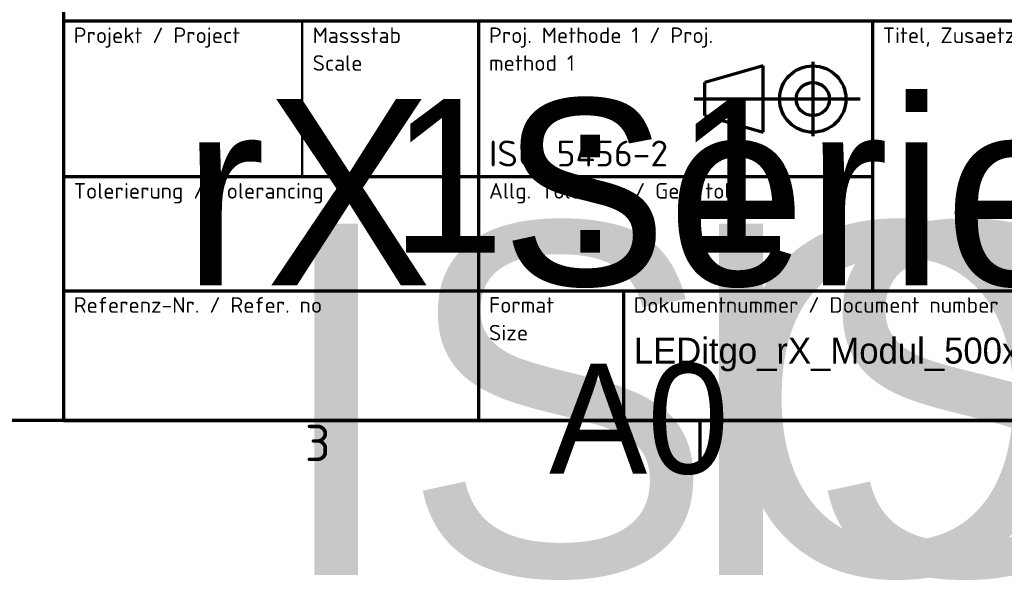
# Model space of a CAD drawing. Header units: millimetres. Extents: x 0 to 2239, y -60 to 841.
# Tile 60 of 161: x 975 to 1070, y 5 to 59. Entities that reach past the tile are written whole.
import ezdxf
from ezdxf.enums import TextEntityAlignment as Align

# ---------------------------------------------------------------- set-up
doc = ezdxf.new("R2018")
doc.units = ezdxf.units.MM
doc.layers.get('0').update_dxf_attribs({"lineweight": 25})
doc.layers.add('Rahmen (ISO)', color=7, linetype='Continuous', lineweight=70)
doc.layers.add('Titel (ISO)', color=7, linetype='Continuous', lineweight=50)
doc.styles.add('Notiztext (DIN)', font='isocpeur.ttf')
doc.styles.get("Standard").update_dxf_attribs({"font": 'txt.shx'})

# ---------------------------------------------------------------- blocks, each defined once
blk = doc.blocks.new('Ränder Vorgaberahmen')
at = {"layer": 'Rahmen (ISO)'}
blk.add_line((1040.375, 20), (1040.375, 16.1), dxfattribs=at)
at = {"layer": 'Rahmen (ISO)', "flags": 128}
blk.add_lwpolyline([(20, 20), (20, 821), (1169, 821), (1169, 20), (20, 20)], dxfattribs=at)
at = {"layer": 'Rahmen (ISO)', "insert": (1002.297, 16.1), "char_height": 3.5, "attachment_point": 7, "style": 'Notiztext (DIN)'}
blk.add_mtext('3', dxfattribs=at)
blk = doc.blocks.new('Schriftfelder LEDitgo')
at = {"lineweight": 70}
for p, q in [((149.283, 182.656), (149.283, 99.828)), ((240.756, 138.328), (149.283, 138.328)), ((189.32, 138.328), (189.32, 99.828)), ((227.283, 138.328), (227.283, 112.328)), ((216.742, 134.028), (211.142, 132.428)), ((216.742, 127.628), (216.742, 134.028)), ((221.542, 134.411), (221.542, 127.245)), ((211.142, 129.228), (211.142, 132.428)), ((226.102, 130.828), (210.107, 130.828)), ((211.142, 129.228), (216.742, 127.628)), ((227.283, 123.328), (149.283, 123.328)), ((149.283, 112.328), (339.283, 112.328)), ((203.283, 112.328), (203.283, 99.828))]:
    blk.add_line(p, q, dxfattribs=at)
for radius in [3.2, 1.6]:
    blk.add_circle((221.542, 130.828), radius, dxfattribs=at)
at = {"layer": 'Titel (ISO)'}
blk.add_line((172.32, 138.328), (172.32, 123.328), dxfattribs=at)
at = {"layer": 'Titel (ISO)', "lineweight": 70}
blk.add_line((149.283, 99.828), (339.283, 99.828), dxfattribs=at)
at = {"layer": 'Titel (ISO)', "char_height": 1.5, "attachment_point": 1, "style": 'Notiztext (DIN)'}
for s, insert, width in [('\\fISOCPEUR|b0|i0;{\\H1.5000;Projekt / Project}', (150.283, 137.728), 17.90761), ('\\fISOCPEUR|b0|i0;{\\H1.5000;Titel, Zusaetzlicher Titel / Title, Supplementary title}', (228.283, 137.728), 64.86344), ('\\fISOCPEUR|b0|i0;{\\H1.5000;Tolerierung / Tolerancing}', (150.283, 122.728), 26.45814), ('\\fISOCPEUR|b0|i0;{\\H1.5000;Allg. Toleranz / Gen. tol.}', (190.32, 122.728), 26.45814), ('\\fISOCPEUR|b0|i0;{\\H1.5000;Referenz-Nr. / Refer. no}', (150.283, 111.728), 26.45814), ('\\fISOCPEUR|b0|i0;{\\H1.5000;Dokumentnummer / Document number }', (204.283, 111.728), 50.8748)]:
    blk.add_mtext(s, dxfattribs=dict(at, insert=insert, width=width))
at = {"layer": 'Titel (ISO)', "char_height": 1.5, "attachment_point": 1, "line_spacing_factor": 1.068348, "style": 'Notiztext (DIN)'}
for s, insert, width in [('\\fISOCPEUR|b0|i0;{\\H1.5000;Massstab\\P}\\fISOCPEUR|b0|i0;{\\H1.5000;Scale}', (173.32, 137.728), 15.07212), ('\\fISOCPEUR|b0|i0;{\\H1.5000;Proj. Methode 1 / Proj.\\P}\\fISOCPEUR|b0|i0;{\\H1.5000;method 1}', (190.32, 137.728), 29.07374), ('\\fISOCPEUR|b0|i0;{\\H1.5000;Format\\P}\\fISOCPEUR|b0|i0;{\\H1.5000;Size}', (190.32, 111.728), 9.62382)]:
    blk.add_mtext(s, dxfattribs=dict(at, insert=insert, width=width))
at = {"layer": 'Titel (ISO)', "insert": (190.32, 124.328), "char_height": 2.5, "attachment_point": 7, "style": 'Notiztext (DIN)'}
blk.add_mtext('\\fISOCPEUR|b0|i0;{\\H2.5000;ISO 5456-2}', dxfattribs=at)
at = {"layer": 'Titel (ISO)', "lineweight": 30, "flags": 104}
for tag, height, p in [('Werkstoff-Bezeichung_/_Material_Designation', 3.5, (241.756, 178.156)), ('Werkstoff-Nr._/_Material_no.', 3.5, (241.756, 167.492)), ('weitere_Spez._/_Add._Spec.', 3.5, (291.019, 167.492)), ('Rohmaterial_/_Raw_Material', 3.5, (293.752, 158.128)), ('MASSE\\P2;', 3.5, (241.756, 158.128)), ('VOLUMEN\\P3;', 2.5, (267.24, 157.628)), ('Zusätzlicher_Titel_^MSuppplementary_title', 3.5, (229.283, 122.328)), ('Referenz-Nr._/_Refer._no', 2.5, (150.283, 107.828)), ('BAUTEILNUMMER', 4, (204.283, 107.828))]:
    blk.add_attdef(tag, text='', height=height, dxfattribs=at).set_placement(p, align=Align.TOP_LEFT)
for tag, height, p in [('KONSTRUKTEUR', 2.486, (307.181, 150.828)), ('ERSTELLUNGSDATUM', 2.5, (279.642, 150.828)), ('KONTROLLDATUM', 2.5, (279.642, 145.828)), ('KONTROLLIERT_VON', 2.5, (307.181, 145.828)), ('GENEHM.DAT._KONSTR.', 2.486, (279.642, 140.828)), ('KONSTR._GEN._VON', 2.486, (307.181, 140.828)), ('BEZEICHNUNG', 5, (229.283, 128.328))]:
    blk.add_attdef(tag, text='', height=height, dxfattribs=at).set_placement(p, align=Align.MIDDLE_LEFT)
for tag, height, p in [('PROJEKT', 2.5, (160.783, 130.828)), ('Anfänglicher_Ansichtsmaßstab', 3.5, (180.82, 130.828)), ('Tolerierung_/_Tolerancing', 3.5, (169.283, 118.828)), ('Allg._Toleranz_/_Gen._tol.', 3.5, (208.32, 118.828)), ('REVISIONSNUMMER', 5, (312.783, 107.828)), ('Blattnummer', 5, (329.283, 107.828)), ('Blattgröße', 3.5, (196.12, 105.328))]:
    blk.add_attdef(tag, text='', height=height, dxfattribs=at).set_placement(p, align=Align.TOP_CENTER)

msp = doc.modelspace()

# ---------------------------------------------------------------- block references
msp.add_blockref('Ränder Vorgaberahmen', (0, 0))
ref = msp.add_blockref('Schriftfelder LEDitgo', (829.717, -79.828))
lines = msp.add_mtext('LEDitgo_rX_Modul_500x250', dxfattribs={"layer": 'Titel (ISO)', "insert": (1034, 28), "char_height": 2.5, "attachment_point": 1})
ref.add_attrib('BAUTEILNUMMER', '', (1034, 28), dxfattribs={"flags": 104}).embed_mtext(lines)
lines = msp.add_mtext('1 : 1', dxfattribs={"layer": 'Titel (ISO)', "insert": (1010.537, 51), "char_height": 14.807, "attachment_point": 1})
ref.add_attrib('Anfänglicher_Ansichtsmaßstab', '', (1010.537, 51), dxfattribs={"flags": 104}).embed_mtext(lines)
lines = msp.add_mtext('A0', dxfattribs={"layer": 'Titel (ISO)', "insert": (1025.837, 25.5), "char_height": 10.604, "attachment_point": 1})
ref.add_attrib('Blattgröße', '', (1025.837, 25.5), dxfattribs={"flags": 104}).embed_mtext(lines)
lines = msp.add_mtext('ISO 8015', dxfattribs={"layer": 'Titel (ISO)', "insert": (999, 39), "char_height": 33.8855, "attachment_point": 1})
ref.add_attrib('Tolerierung_/_Tolerancing', '', (999, 39), dxfattribs={"flags": 104}).embed_mtext(lines)
lines = msp.add_mtext('ISO 2768-mK', dxfattribs={"layer": 'Titel (ISO)', "insert": (1038.037, 39), "char_height": 33.88554, "attachment_point": 1})
ref.add_attrib('Allg._Toleranz_/_Gen._tol.', '', (1038.037, 39), dxfattribs={"flags": 104}).embed_mtext(lines)
lines = msp.add_mtext('rX Serie', dxfattribs={"layer": 'Titel (ISO)', "insert": (990.5, 51), "char_height": 17.9675, "attachment_point": 1})
ref.add_attrib('PROJEKT', '', (990.5, 51), dxfattribs={"flags": 104}).embed_mtext(lines)

doc.saveas('drawing.dxf')
